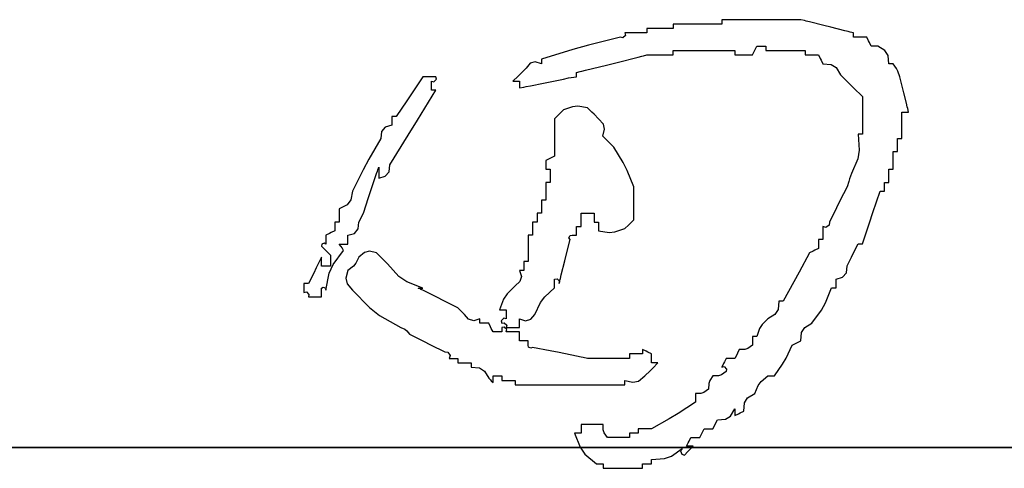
# Model space of a CAD drawing. Header units: millimetres. Extents: x 500457 to 783861, y -293374 to -162131.
# Tile 49 of 116: x 653321 to 654174, y -241709 to -241320. Entities that reach past the tile are written whole.
import ezdxf

# ---------------------------------------------------------------- set-up
doc = ezdxf.new("R2010")
doc.units = ezdxf.units.MM
doc.header["$LTSCALE"] = 1000
doc.layers.add('WALL', color=255, linetype='Continuous')
doc.layers.add('图框', color=4, linetype='Continuous', lineweight=35)

# ---------------------------------------------------------------- blocks, each defined once
blk = doc.blocks.new('dianziqianminggry')
for p, q in [((0.074402, 0.056955), (0.07347, 0.056955)), ((0.07347, 0.056955), (0.07347, 0.056871)), ((0.074868, 0.056955), (0.074402, 0.056955)), ((0.075799, 0.056955), (0.074868, 0.056955)), ((0.077324, 0.057167), (0.075799, 0.057167)), ((0.075799, 0.057167), (0.075799, 0.057082)), ((0.075799, 0.057082), (0.075799, 0.05704)), ((0.075799, 0.05704), (0.075799, 0.056955)), ((0.078086, 0.057167), (0.077324, 0.057167)), ((0.07961, 0.057167), (0.078086, 0.057167)), ((0.07978, 0.057125), (0.07961, 0.057167)), ((0.079864, 0.057104), (0.07978, 0.057125)), ((0.080034, 0.057061), (0.079864, 0.057104)), ((0.080711, 0.056892), (0.080034, 0.057061)), ((0.071565, 0.056532), (0.071141, 0.056532)), ((0.071141, 0.056532), (0.071167, 0.056415)), ((0.071776, 0.056532), (0.071565, 0.056532)), ((0.0722, 0.056532), (0.071776, 0.056532)), ((0.072708, 0.056744), (0.0722, 0.056744)), ((0.0722, 0.056744), (0.0722, 0.056659)), ((0.0722, 0.056659), (0.0722, 0.056617)), ((0.0722, 0.056617), (0.0722, 0.056532)), ((0.072962, 0.056744), (0.072708, 0.056744)), ((0.07347, 0.056744), (0.072962, 0.056744)), ((0.07347, 0.056871), (0.07347, 0.056828)), ((0.07347, 0.056828), (0.07347, 0.056744)), ((0.08105, 0.056807), (0.080711, 0.056892)), ((0.081728, 0.056638), (0.08105, 0.056807)), ((0.081897, 0.056595), (0.081728, 0.056638)), ((0.081982, 0.056574), (0.081897, 0.056595)), ((0.082151, 0.056532), (0.081982, 0.056574)), ((0.082151, 0.056447), (0.082151, 0.056532)), ((0.082151, 0.056405), (0.082151, 0.056447)), ((0.070929, 0.05632), (0.069393, 0.055944)), ((0.071047, 0.056295), (0.070929, 0.05632)), ((0.071167, 0.056415), (0.071047, 0.056295)), ((0.082151, 0.05632), (0.082151, 0.056405)), ((0.082405, 0.05632), (0.082151, 0.05632)), ((0.082532, 0.05632), (0.082405, 0.05632)), ((0.082786, 0.05632), (0.082532, 0.05632)), ((0.082871, 0.056151), (0.082786, 0.05632)), ((0.082913, 0.056066), (0.082871, 0.056151)), ((0.082998, 0.055897), (0.082913, 0.056066)), ((0.068629, 0.055732), (0.067118, 0.055261)), ((0.069393, 0.055944), (0.068629, 0.055732)), ((0.07203, 0.055431), (0.0722, 0.055473)), ((0.0722, 0.055473), (0.072708, 0.055473)), ((0.072708, 0.055473), (0.072962, 0.055473)), ((0.072962, 0.055473), (0.07347, 0.055473)), ((0.07347, 0.0556), (0.07347, 0.055685)), ((0.07347, 0.055685), (0.074656, 0.055685)), ((0.07347, 0.055558), (0.07347, 0.0556)), ((0.07347, 0.055473), (0.07347, 0.055558)), ((0.074656, 0.055685), (0.075249, 0.055685)), ((0.075249, 0.055685), (0.076434, 0.055685)), ((0.076434, 0.055685), (0.076434, 0.0556)), ((0.076434, 0.0556), (0.076434, 0.055558)), ((0.076434, 0.055558), (0.076434, 0.055473)), ((0.076434, 0.055473), (0.076773, 0.055473)), ((0.076773, 0.055473), (0.076943, 0.055473)), ((0.076943, 0.055473), (0.077281, 0.055473)), ((0.077281, 0.055473), (0.077366, 0.055643)), ((0.077366, 0.055643), (0.077408, 0.055727)), ((0.077408, 0.055727), (0.077493, 0.055897)), ((0.077493, 0.055897), (0.077663, 0.055897)), ((0.077663, 0.055897), (0.077747, 0.055897)), ((0.077747, 0.055897), (0.077917, 0.055897)), ((0.077917, 0.055897), (0.077917, 0.055812)), ((0.077917, 0.055812), (0.077917, 0.05577)), ((0.077917, 0.05577), (0.077917, 0.055685)), ((0.077917, 0.055685), (0.078679, 0.055685)), ((0.078679, 0.055685), (0.07906, 0.055685)), ((0.07906, 0.055685), (0.079822, 0.055685)), ((0.079822, 0.055685), (0.079822, 0.0556)), ((0.079822, 0.0556), (0.079822, 0.055558)), ((0.079822, 0.055558), (0.079822, 0.055473)), ((0.079822, 0.055473), (0.080076, 0.055473)), ((0.080076, 0.055473), (0.080203, 0.055473)), ((0.080203, 0.055473), (0.080457, 0.055473)), ((0.080457, 0.055473), (0.080542, 0.055304)), ((0.083125, 0.055897), (0.082998, 0.055897)), ((0.083189, 0.055897), (0.083125, 0.055897)), ((0.083316, 0.055897), (0.083189, 0.055897)), ((0.083658, 0.05569), (0.083316, 0.055897)), ((0.083809, 0.055448), (0.083658, 0.05569)), ((0.066577, 0.055073), (0.066377, 0.054838)), ((0.066825, 0.055144), (0.066577, 0.055073)), ((0.067118, 0.05505), (0.066825, 0.055144)), ((0.067118, 0.055261), (0.067118, 0.055177)), ((0.067118, 0.055177), (0.067118, 0.055134)), ((0.067118, 0.055134), (0.067118, 0.05505)), ((0.070252, 0.054986), (0.07076, 0.055113)), ((0.07076, 0.055113), (0.071776, 0.055367)), ((0.071776, 0.055367), (0.071946, 0.05541)), ((0.071946, 0.05541), (0.07203, 0.055431)), ((0.080542, 0.055304), (0.080584, 0.055219)), ((0.080584, 0.055219), (0.080669, 0.05505)), ((0.080669, 0.05505), (0.081067, 0.055014)), ((0.081067, 0.055014), (0.081309, 0.054862)), ((0.083845, 0.05505), (0.083809, 0.055448)), ((0.08393, 0.05505), (0.083845, 0.05505)), ((0.083972, 0.05505), (0.08393, 0.05505)), ((0.084057, 0.05505), (0.083972, 0.05505)), ((0.08421, 0.05481), (0.084057, 0.05505)), ((0.066123, 0.054584), (0.065996, 0.054457)), ((0.066377, 0.054838), (0.066123, 0.054584)), ((0.068812, 0.054626), (0.068982, 0.054669)), ((0.068812, 0.054542), (0.068812, 0.054626)), ((0.068812, 0.054499), (0.068812, 0.054542)), ((0.068982, 0.054669), (0.069066, 0.05469)), ((0.069066, 0.05469), (0.069236, 0.054732)), ((0.069236, 0.054732), (0.070252, 0.054986)), ((0.081309, 0.054862), (0.081516, 0.05452)), ((0.084275, 0.054681), (0.08421, 0.05481)), ((0.084374, 0.054415), (0.084275, 0.054681)), ((0.061402, 0.054415), (0.060893, 0.053652)), ((0.061656, 0.054415), (0.061402, 0.054415)), ((0.061783, 0.054415), (0.061656, 0.054415)), ((0.062037, 0.054415), (0.061783, 0.054415)), ((0.061825, 0.054033), (0.061825, 0.054203)), ((0.061825, 0.054203), (0.061942, 0.054177)), ((0.061942, 0.054177), (0.062062, 0.054298)), ((0.062062, 0.054298), (0.062037, 0.054415)), ((0.065996, 0.054457), (0.065742, 0.054203)), ((0.065742, 0.054203), (0.065869, 0.054203)), ((0.065869, 0.054203), (0.065933, 0.054203)), ((0.065933, 0.054203), (0.06606, 0.054203)), ((0.06606, 0.054203), (0.06606, 0.054076)), ((0.06606, 0.054076), (0.06606, 0.054012)), ((0.066589, 0.053991), (0.067224, 0.054118)), ((0.067224, 0.054118), (0.067542, 0.054182)), ((0.067542, 0.054182), (0.068177, 0.054309)), ((0.068177, 0.054309), (0.068427, 0.05437)), ((0.068427, 0.05437), (0.068556, 0.054392)), ((0.068556, 0.054392), (0.068812, 0.054415)), ((0.068812, 0.054415), (0.068812, 0.054499)), ((0.081516, 0.05452), (0.081939, 0.054097)), ((0.081939, 0.054097), (0.082151, 0.053885)), ((0.084501, 0.053906), (0.084374, 0.054415)), ((0.060893, 0.053652), (0.060639, 0.053271)), ((0.061155, 0.052335), (0.062037, 0.053779)), ((0.061825, 0.053949), (0.061825, 0.054033)), ((0.061825, 0.053779), (0.061825, 0.053949)), ((0.06191, 0.053779), (0.061825, 0.053779)), ((0.061952, 0.053779), (0.06191, 0.053779)), ((0.062037, 0.053779), (0.061952, 0.053779)), ((0.06606, 0.054012), (0.06606, 0.053885)), ((0.06606, 0.053885), (0.066271, 0.053928)), ((0.066271, 0.053928), (0.066377, 0.053949)), ((0.066377, 0.053949), (0.066589, 0.053991)), ((0.082151, 0.053885), (0.082575, 0.053462)), ((0.084565, 0.053652), (0.084501, 0.053906)), ((0.084692, 0.053144), (0.084565, 0.053652)), ((0.060639, 0.053271), (0.060131, 0.052509)), ((0.082575, 0.053462), (0.082575, 0.052742)), ((0.084734, 0.052975), (0.084692, 0.053144)), ((0.068008, 0.052657), (0.067923, 0.052573)), ((0.068177, 0.052827), (0.068008, 0.052657)), ((0.068619, 0.052979), (0.068177, 0.052827)), ((0.068879, 0.053003), (0.068619, 0.052979)), ((0.069342, 0.052932), (0.068879, 0.053003)), ((0.069553, 0.052721), (0.069342, 0.052932)), ((0.069659, 0.052615), (0.069553, 0.052721)), ((0.082575, 0.052742), (0.082575, 0.052382)), ((0.08448, 0.052213), (0.08448, 0.052721)), ((0.08448, 0.052721), (0.084607, 0.052721)), ((0.084607, 0.052721), (0.084671, 0.052721)), ((0.084671, 0.052721), (0.084798, 0.052721)), ((0.084755, 0.05289), (0.084734, 0.052975)), ((0.084798, 0.052721), (0.084755, 0.05289)), ((0.060004, 0.052509), (0.05992, 0.052509)), ((0.05992, 0.052509), (0.05992, 0.05234)), ((0.05992, 0.05234), (0.05992, 0.052255)), ((0.05992, 0.052255), (0.05992, 0.052086)), ((0.060047, 0.052509), (0.060004, 0.052509)), ((0.060131, 0.052509), (0.060047, 0.052509)), ((0.06071, 0.051615), (0.061155, 0.052335)), ((0.067923, 0.052573), (0.067754, 0.052403)), ((0.067754, 0.052403), (0.067754, 0.051683)), ((0.069871, 0.052403), (0.069659, 0.052615)), ((0.070101, 0.052141), (0.069871, 0.052403)), ((0.082575, 0.052382), (0.082575, 0.051662)), ((0.08448, 0.051959), (0.08448, 0.052213)), ((0.059423, 0.051779), (0.05939, 0.05145)), ((0.059602, 0.051994), (0.059423, 0.051779)), ((0.05992, 0.052086), (0.059602, 0.051994)), ((0.067754, 0.051683), (0.067754, 0.051323)), ((0.070083, 0.051556), (0.070163, 0.051896)), ((0.070163, 0.051896), (0.070101, 0.052141)), ((0.08448, 0.05145), (0.08448, 0.051959)), ((0.05939, 0.05145), (0.058809, 0.050451)), ((0.059814, 0.05018), (0.06071, 0.051615)), ((0.067754, 0.051323), (0.067754, 0.050603)), ((0.070294, 0.051344), (0.070083, 0.051556)), ((0.0704, 0.051239), (0.070294, 0.051344)), ((0.070612, 0.051027), (0.0704, 0.051239)), ((0.082448, 0.051662), (0.082363, 0.051662)), ((0.082363, 0.051662), (0.082422, 0.050892)), ((0.08249, 0.051662), (0.082448, 0.051662)), ((0.082575, 0.051662), (0.08249, 0.051662)), ((0.084268, 0.051196), (0.084268, 0.05145)), ((0.084268, 0.05145), (0.084353, 0.05145)), ((0.084353, 0.05145), (0.084396, 0.05145)), ((0.084396, 0.05145), (0.08448, 0.05145)), ((0.071048, 0.050295), (0.070612, 0.051027)), ((0.082422, 0.050892), (0.082351, 0.050466)), ((0.084057, 0.050476), (0.084057, 0.050815)), ((0.084057, 0.050815), (0.084141, 0.050815)), ((0.084141, 0.050815), (0.084184, 0.050815)), ((0.084184, 0.050815), (0.084268, 0.050815)), ((0.084268, 0.051069), (0.084268, 0.051196)), ((0.084268, 0.050815), (0.084268, 0.051069)), ((0.058809, 0.050451), (0.058533, 0.049942)), ((0.067499, 0.050476), (0.06733, 0.050392)), ((0.06733, 0.050392), (0.06733, 0.050222)), ((0.067584, 0.050519), (0.067499, 0.050476)), ((0.067754, 0.050603), (0.067584, 0.050519)), ((0.07124, 0.049909), (0.071048, 0.050295)), ((0.082351, 0.050466), (0.082045, 0.049757)), ((0.084057, 0.050307), (0.084057, 0.050476)), ((0.084057, 0.049968), (0.084057, 0.050307)), ((0.058533, 0.049942), (0.058014, 0.04891)), ((0.059178, 0.049757), (0.059221, 0.049884)), ((0.059221, 0.049884), (0.059242, 0.049947)), ((0.059242, 0.049947), (0.059284, 0.050074)), ((0.059284, 0.050074), (0.059284, 0.049862)), ((0.059284, 0.049862), (0.059284, 0.049757)), ((0.059602, 0.049636), (0.059781, 0.049851)), ((0.059781, 0.049851), (0.059814, 0.05018)), ((0.06733, 0.050222), (0.06733, 0.050138)), ((0.06733, 0.050138), (0.06733, 0.049968)), ((0.06733, 0.049968), (0.067415, 0.049968)), ((0.067415, 0.049968), (0.067457, 0.049968)), ((0.067457, 0.049968), (0.067542, 0.049968)), ((0.067542, 0.049968), (0.067542, 0.049714)), ((0.071565, 0.049121), (0.07124, 0.049909)), ((0.083845, 0.049714), (0.083845, 0.049968)), ((0.083845, 0.049968), (0.08393, 0.049968)), ((0.08393, 0.049968), (0.083972, 0.049968)), ((0.083972, 0.049968), (0.084057, 0.049968)), ((0.058924, 0.048994), (0.059178, 0.049757)), ((0.059284, 0.049757), (0.059284, 0.049545)), ((0.059284, 0.049545), (0.059602, 0.049636)), ((0.067415, 0.049333), (0.06733, 0.049333)), ((0.06733, 0.049333), (0.06733, 0.048994)), ((0.067457, 0.049333), (0.067415, 0.049333)), ((0.067542, 0.049333), (0.067457, 0.049333)), ((0.067542, 0.049714), (0.067542, 0.049587)), ((0.067542, 0.049587), (0.067542, 0.049333)), ((0.081918, 0.049375), (0.081834, 0.049121)), ((0.081961, 0.049502), (0.081918, 0.049375)), ((0.082045, 0.049757), (0.081961, 0.049502)), ((0.083633, 0.049164), (0.083633, 0.049333)), ((0.083633, 0.049333), (0.083718, 0.049333)), ((0.083718, 0.049333), (0.08376, 0.049333)), ((0.08376, 0.049333), (0.083845, 0.049333)), ((0.083845, 0.049587), (0.083845, 0.049714)), ((0.083845, 0.049333), (0.083845, 0.049587)), ((0.058014, 0.04891), (0.057937, 0.048493)), ((0.058797, 0.048613), (0.058924, 0.048994)), ((0.06733, 0.048994), (0.06733, 0.048825)), ((0.071565, 0.048486), (0.071565, 0.049121)), ((0.081834, 0.049121), (0.081495, 0.048444)), ((0.083083, 0.047893), (0.083422, 0.04891)), ((0.083422, 0.04891), (0.083506, 0.04891)), ((0.083506, 0.04891), (0.083549, 0.04891)), ((0.083549, 0.04891), (0.083633, 0.04891)), ((0.083633, 0.049079), (0.083633, 0.049164)), ((0.083633, 0.04891), (0.083633, 0.049079)), ((0.057937, 0.048493), (0.057757, 0.048253)), ((0.058543, 0.047851), (0.058797, 0.048613)), ((0.067203, 0.048486), (0.067118, 0.048486)), ((0.067118, 0.048486), (0.067118, 0.048232)), ((0.067245, 0.048486), (0.067203, 0.048486)), ((0.06733, 0.048486), (0.067245, 0.048486)), ((0.06733, 0.048825), (0.06733, 0.048486)), ((0.071565, 0.048169), (0.071565, 0.048486)), ((0.081495, 0.048444), (0.081325, 0.048105)), ((0.057757, 0.048253), (0.057379, 0.048063)), ((0.057379, 0.048063), (0.057379, 0.047809)), ((0.067118, 0.048232), (0.067118, 0.048105)), ((0.067118, 0.048105), (0.067118, 0.047851)), ((0.071565, 0.047533), (0.071565, 0.048169)), ((0.081325, 0.048105), (0.080987, 0.047427)), ((0.082913, 0.047385), (0.083083, 0.047893)), ((0.057252, 0.047427), (0.057167, 0.047427)), ((0.057167, 0.047427), (0.057167, 0.047258)), ((0.057294, 0.047427), (0.057252, 0.047427)), ((0.057379, 0.047427), (0.057294, 0.047427)), ((0.057379, 0.047809), (0.057379, 0.047682)), ((0.057379, 0.047682), (0.057379, 0.047427)), ((0.058299, 0.047098), (0.058332, 0.047427)), ((0.058332, 0.047427), (0.058416, 0.047597)), ((0.058416, 0.047597), (0.058459, 0.047682)), ((0.058459, 0.047682), (0.058543, 0.047851)), ((0.06678, 0.047427), (0.066695, 0.047427)), ((0.066695, 0.047427), (0.066695, 0.047173)), ((0.066822, 0.047427), (0.06678, 0.047427)), ((0.066907, 0.047427), (0.066822, 0.047427)), ((0.066991, 0.047851), (0.066907, 0.047851)), ((0.066907, 0.047851), (0.066907, 0.047682)), ((0.066907, 0.047682), (0.066907, 0.047597)), ((0.066907, 0.047597), (0.066907, 0.047427)), ((0.067034, 0.047851), (0.066991, 0.047851)), ((0.067118, 0.047851), (0.067034, 0.047851)), ((0.069024, 0.047597), (0.069024, 0.047851)), ((0.069024, 0.047851), (0.069278, 0.047851)), ((0.069024, 0.04747), (0.069024, 0.047597)), ((0.069024, 0.047216), (0.069024, 0.04747)), ((0.069278, 0.047851), (0.069405, 0.047851)), ((0.069405, 0.047851), (0.069659, 0.047851)), ((0.069659, 0.047851), (0.069659, 0.047682)), ((0.069659, 0.047682), (0.069659, 0.047597)), ((0.069659, 0.047597), (0.069659, 0.047427)), ((0.069659, 0.047427), (0.069744, 0.047427)), ((0.069744, 0.047427), (0.069786, 0.047427)), ((0.069786, 0.047427), (0.069871, 0.047427)), ((0.069871, 0.047427), (0.069871, 0.047258)), ((0.071395, 0.047364), (0.071565, 0.047533)), ((0.080987, 0.047427), (0.080975, 0.047275)), ((0.057167, 0.047004), (0.056998, 0.046919)), ((0.057167, 0.047258), (0.057167, 0.047173)), ((0.057167, 0.047173), (0.057167, 0.047004)), ((0.05812, 0.046883), (0.058299, 0.047098)), ((0.066695, 0.047173), (0.066695, 0.047046)), ((0.066695, 0.047046), (0.066695, 0.046792)), ((0.068812, 0.047046), (0.068812, 0.047216)), ((0.068812, 0.047216), (0.068897, 0.047216)), ((0.068812, 0.046962), (0.068812, 0.047046)), ((0.068812, 0.046792), (0.068812, 0.046962)), ((0.068897, 0.047216), (0.068939, 0.047216)), ((0.068939, 0.047216), (0.069024, 0.047216)), ((0.069871, 0.047258), (0.069871, 0.047173)), ((0.069871, 0.047173), (0.069871, 0.047004)), ((0.069871, 0.047004), (0.070376, 0.046931)), ((0.070376, 0.046931), (0.070655, 0.046955)), ((0.070655, 0.046955), (0.071141, 0.04711)), ((0.071141, 0.04711), (0.071311, 0.047279)), ((0.071311, 0.047279), (0.071395, 0.047364)), ((0.080814, 0.047168), (0.080669, 0.047216)), ((0.080669, 0.047216), (0.080669, 0.046962)), ((0.080669, 0.046962), (0.080669, 0.046835)), ((0.080975, 0.047275), (0.080814, 0.047168)), ((0.082575, 0.046369), (0.082913, 0.047385)), ((0.056913, 0.046877), (0.056744, 0.046792)), ((0.056744, 0.046792), (0.056744, 0.046623)), ((0.056744, 0.046623), (0.056744, 0.046538)), ((0.056744, 0.046538), (0.056744, 0.046369)), ((0.056998, 0.046919), (0.056913, 0.046877)), ((0.057802, 0.046792), (0.05812, 0.046883)), ((0.057802, 0.046623), (0.057802, 0.046792)), ((0.057802, 0.046538), (0.057802, 0.046623)), ((0.057802, 0.046369), (0.057802, 0.046538)), ((0.066568, 0.046792), (0.066483, 0.046792)), ((0.066483, 0.046792), (0.066483, 0.046284)), ((0.06661, 0.046792), (0.066568, 0.046792)), ((0.066695, 0.046792), (0.06661, 0.046792)), ((0.068325, 0.045903), (0.068495, 0.046581)), ((0.068446, 0.046662), (0.068506, 0.046782)), ((0.068495, 0.046581), (0.068446, 0.046662)), ((0.068506, 0.046782), (0.0686, 0.046792)), ((0.0686, 0.046792), (0.068685, 0.046792)), ((0.068685, 0.046792), (0.068728, 0.046792)), ((0.068728, 0.046792), (0.068812, 0.046792)), ((0.080542, 0.046581), (0.080457, 0.046581)), ((0.080457, 0.046581), (0.080457, 0.046411)), ((0.080584, 0.046581), (0.080542, 0.046581)), ((0.080669, 0.046581), (0.080584, 0.046581)), ((0.080669, 0.046835), (0.080669, 0.046581)), ((0.056542, 0.046357), (0.056532, 0.046263)), ((0.056532, 0.046263), (0.056701, 0.046094)), ((0.056662, 0.046417), (0.056542, 0.046357)), ((0.056744, 0.046369), (0.056662, 0.046417)), ((0.056701, 0.046094), (0.056786, 0.046009)), ((0.056786, 0.046009), (0.056955, 0.04584)), ((0.057089, 0.045385), (0.057591, 0.046051)), ((0.057473, 0.046248), (0.057379, 0.046369)), ((0.057379, 0.046369), (0.057548, 0.046369)), ((0.057516, 0.046184), (0.057473, 0.046248)), ((0.057591, 0.046051), (0.057516, 0.046184)), ((0.057548, 0.046369), (0.057633, 0.046369)), ((0.057633, 0.046369), (0.057802, 0.046369)), ((0.058839, 0.046025), (0.058594, 0.045964)), ((0.059178, 0.045945), (0.058839, 0.046025)), ((0.066483, 0.046284), (0.066483, 0.04603)), ((0.066483, 0.04603), (0.066483, 0.045522)), ((0.080203, 0.04603), (0.080034, 0.045945)), ((0.080288, 0.046072), (0.080203, 0.04603)), ((0.080457, 0.046157), (0.080288, 0.046072)), ((0.080457, 0.046411), (0.080457, 0.046326)), ((0.080457, 0.046326), (0.080457, 0.046157)), ((0.082151, 0.045945), (0.082363, 0.046369)), ((0.082363, 0.046369), (0.082448, 0.046369)), ((0.082448, 0.046369), (0.08249, 0.046369)), ((0.08249, 0.046369), (0.082575, 0.046369)), ((0.056532, 0.045734), (0.056278, 0.045225)), ((0.056532, 0.045564), (0.056532, 0.045734)), ((0.056532, 0.04548), (0.056532, 0.045564)), ((0.056955, 0.04584), (0.056955, 0.045628)), ((0.056955, 0.045628), (0.056955, 0.045522)), ((0.056955, 0.045522), (0.056955, 0.04531)), ((0.058332, 0.045734), (0.058177, 0.045441)), ((0.058594, 0.045964), (0.058332, 0.045734)), ((0.05939, 0.045734), (0.059178, 0.045945)), ((0.059496, 0.045628), (0.05939, 0.045734)), ((0.059708, 0.045416), (0.059496, 0.045628)), ((0.066356, 0.045522), (0.066271, 0.045522)), ((0.066271, 0.045522), (0.066271, 0.045353)), ((0.066398, 0.045522), (0.066356, 0.045522)), ((0.066483, 0.045522), (0.066398, 0.045522)), ((0.068071, 0.044887), (0.068241, 0.045564)), ((0.068241, 0.045564), (0.068325, 0.045903)), ((0.080034, 0.045945), (0.079528, 0.045012)), ((0.081834, 0.04531), (0.082045, 0.045734)), ((0.082045, 0.045734), (0.082151, 0.045945)), ((0.056278, 0.045225), (0.056151, 0.044971)), ((0.056532, 0.04531), (0.056532, 0.04548)), ((0.056701, 0.04531), (0.056532, 0.04531)), ((0.056786, 0.04531), (0.056701, 0.04531)), ((0.056955, 0.04531), (0.056786, 0.04531)), ((0.056902, 0.044965), (0.057089, 0.045385)), ((0.057802, 0.045098), (0.057707, 0.04472)), ((0.058062, 0.045303), (0.057802, 0.045098)), ((0.058177, 0.045441), (0.058062, 0.045303)), ((0.060255, 0.044803), (0.059708, 0.045416)), ((0.066144, 0.045098), (0.06606, 0.045098)), ((0.06606, 0.045098), (0.066154, 0.044805)), ((0.066187, 0.045098), (0.066144, 0.045098)), ((0.066271, 0.045098), (0.066187, 0.045098)), ((0.066271, 0.045353), (0.066271, 0.045268)), ((0.066271, 0.045268), (0.066271, 0.045098)), ((0.081801, 0.044981), (0.081834, 0.04531)), ((0.056151, 0.044971), (0.055897, 0.044463)), ((0.056744, 0.044146), (0.056902, 0.044965)), ((0.057707, 0.04472), (0.057767, 0.044448)), ((0.060633, 0.044543), (0.060255, 0.044803)), ((0.066154, 0.044805), (0.066083, 0.044557)), ((0.067754, 0.044675), (0.067871, 0.044701)), ((0.067754, 0.044506), (0.067754, 0.044675)), ((0.067871, 0.044701), (0.067991, 0.04458)), ((0.067965, 0.044463), (0.068008, 0.044633)), ((0.067991, 0.04458), (0.067965, 0.044463)), ((0.068008, 0.044633), (0.068029, 0.044717)), ((0.068029, 0.044717), (0.068071, 0.044887)), ((0.079528, 0.045012), (0.079274, 0.044547)), ((0.081304, 0.044675), (0.081622, 0.044766)), ((0.081304, 0.044506), (0.081304, 0.044675)), ((0.081622, 0.044766), (0.081801, 0.044981)), ((0.05577, 0.044463), (0.055685, 0.044463)), ((0.055685, 0.044463), (0.055685, 0.044294)), ((0.055685, 0.044294), (0.055685, 0.044209)), ((0.055685, 0.044209), (0.055685, 0.04404)), ((0.055812, 0.044463), (0.05577, 0.044463)), ((0.055897, 0.044463), (0.055812, 0.044463)), ((0.056532, 0.044252), (0.056613, 0.0443)), ((0.056532, 0.044082), (0.056532, 0.044252)), ((0.056613, 0.0443), (0.056733, 0.04424)), ((0.056733, 0.04424), (0.056744, 0.044146)), ((0.057767, 0.044448), (0.058014, 0.044146)), ((0.058014, 0.044146), (0.058839, 0.043306)), ((0.061402, 0.044252), (0.060633, 0.044543)), ((0.061275, 0.044209), (0.06119, 0.044252)), ((0.06119, 0.044252), (0.061275, 0.044252)), ((0.061275, 0.044252), (0.061317, 0.044252)), ((0.061317, 0.044188), (0.061275, 0.044209)), ((0.061317, 0.044252), (0.061402, 0.044252)), ((0.061402, 0.044146), (0.061317, 0.044188)), ((0.062079, 0.043807), (0.061402, 0.044146)), ((0.065848, 0.044357), (0.065461, 0.043964)), ((0.066083, 0.044557), (0.065848, 0.044357)), ((0.067281, 0.043827), (0.067754, 0.044252)), ((0.067754, 0.044421), (0.067754, 0.044506)), ((0.067754, 0.044252), (0.067754, 0.044421)), ((0.079274, 0.044547), (0.078763, 0.043616)), ((0.080796, 0.043533), (0.081093, 0.044252)), ((0.081093, 0.044252), (0.081177, 0.044252)), ((0.081177, 0.044252), (0.08122, 0.044252)), ((0.08122, 0.044252), (0.081304, 0.044252)), ((0.081304, 0.044421), (0.081304, 0.044506)), ((0.081304, 0.044252), (0.081304, 0.044421)), ((0.055685, 0.04404), (0.055802, 0.044065)), ((0.055802, 0.044065), (0.055922, 0.043945)), ((0.055922, 0.043945), (0.055897, 0.043828)), ((0.055897, 0.043828), (0.056151, 0.043828)), ((0.056151, 0.043828), (0.056278, 0.043828)), ((0.056278, 0.043828), (0.056532, 0.043828)), ((0.056532, 0.043997), (0.056532, 0.044082)), ((0.056532, 0.043828), (0.056532, 0.043997)), ((0.062418, 0.043638), (0.062079, 0.043807)), ((0.063095, 0.043299), (0.062418, 0.043638)), ((0.065299, 0.04371), (0.065107, 0.043193)), ((0.065461, 0.043964), (0.065299, 0.04371)), ((0.067076, 0.043553), (0.067281, 0.043827)), ((0.058839, 0.043306), (0.059322, 0.042932)), ((0.063223, 0.043172), (0.063095, 0.043299)), ((0.063286, 0.043108), (0.063223, 0.043172)), ((0.065107, 0.043193), (0.065234, 0.043193)), ((0.065234, 0.043193), (0.065297, 0.043193)), ((0.065297, 0.043193), (0.065425, 0.043193)), ((0.065425, 0.043193), (0.065425, 0.043024)), ((0.066801, 0.042981), (0.067076, 0.043553)), ((0.078516, 0.043218), (0.078364, 0.042976)), ((0.078552, 0.043616), (0.078516, 0.043218)), ((0.078636, 0.043616), (0.078552, 0.043616)), ((0.078679, 0.043616), (0.078636, 0.043616)), ((0.078763, 0.043616), (0.078679, 0.043616)), ((0.08014, 0.042558), (0.0806, 0.043184)), ((0.0806, 0.043184), (0.080796, 0.043533)), ((0.059322, 0.042932), (0.060343, 0.042346)), ((0.063413, 0.042981), (0.063286, 0.043108)), ((0.063613, 0.042746), (0.063413, 0.042981)), ((0.063861, 0.042675), (0.063613, 0.042746)), ((0.064154, 0.042769), (0.063861, 0.042675)), ((0.064154, 0.042685), (0.064154, 0.042769)), ((0.064154, 0.042642), (0.064154, 0.042685)), ((0.065307, 0.042795), (0.065187, 0.042675)), ((0.065187, 0.042675), (0.065213, 0.042558)), ((0.065425, 0.042769), (0.065307, 0.042795)), ((0.065425, 0.043024), (0.065425, 0.042939)), ((0.065425, 0.042939), (0.065425, 0.042769)), ((0.06606, 0.0426), (0.06606, 0.042769)), ((0.06606, 0.042769), (0.066353, 0.042675)), ((0.066353, 0.042675), (0.066601, 0.042746)), ((0.066601, 0.042746), (0.066801, 0.042981)), ((0.078022, 0.042769), (0.07774, 0.042486)), ((0.078364, 0.042976), (0.078022, 0.042769)), ((0.060343, 0.042346), (0.060538, 0.042263)), ((0.060538, 0.042263), (0.060632, 0.042192)), ((0.064154, 0.042558), (0.064154, 0.042642)), ((0.064324, 0.042558), (0.064154, 0.042558)), ((0.064408, 0.042558), (0.064324, 0.042558)), ((0.064578, 0.042558), (0.064408, 0.042558)), ((0.064662, 0.042388), (0.064578, 0.042558)), ((0.064705, 0.042304), (0.064662, 0.042388)), ((0.064789, 0.042134), (0.064705, 0.042304)), ((0.065213, 0.042558), (0.06533, 0.042583)), ((0.06533, 0.042371), (0.065213, 0.042346)), ((0.065213, 0.042346), (0.065213, 0.042261)), ((0.065213, 0.042261), (0.065213, 0.042219)), ((0.065213, 0.042219), (0.065213, 0.042134)), ((0.06533, 0.042583), (0.06545, 0.042463)), ((0.06545, 0.042251), (0.06533, 0.042371)), ((0.06545, 0.042463), (0.065425, 0.042346)), ((0.065425, 0.042346), (0.065679, 0.042346)), ((0.065425, 0.042134), (0.06545, 0.042251)), ((0.065679, 0.042346), (0.065806, 0.042346)), ((0.065806, 0.042346), (0.06606, 0.042346)), ((0.06606, 0.042515), (0.06606, 0.0426)), ((0.06606, 0.042346), (0.06606, 0.042515)), ((0.077624, 0.0423), (0.077493, 0.041923)), ((0.07774, 0.042486), (0.077624, 0.0423)), ((0.079646, 0.042109), (0.079798, 0.042351)), ((0.079798, 0.042351), (0.08014, 0.042558)), ((0.060632, 0.042192), (0.060766, 0.042028)), ((0.060766, 0.042028), (0.061444, 0.04169)), ((0.064959, 0.042134), (0.064789, 0.042134)), ((0.065043, 0.042134), (0.064959, 0.042134)), ((0.065213, 0.042134), (0.065043, 0.042134)), ((0.065679, 0.042134), (0.065425, 0.042134)), ((0.065806, 0.042134), (0.065679, 0.042134)), ((0.06606, 0.042134), (0.065806, 0.042134)), ((0.06606, 0.041965), (0.06606, 0.042134)), ((0.06606, 0.04188), (0.06606, 0.041965)), ((0.06606, 0.041711), (0.06606, 0.04188)), ((0.077366, 0.041923), (0.077281, 0.041923)), ((0.077281, 0.041923), (0.077281, 0.041753)), ((0.077281, 0.041753), (0.077281, 0.041668)), ((0.077408, 0.041923), (0.077366, 0.041923)), ((0.077493, 0.041923), (0.077408, 0.041923)), ((0.07961, 0.041711), (0.079646, 0.042109)), ((0.061444, 0.04169), (0.061783, 0.04152)), ((0.061783, 0.04152), (0.06246, 0.041181)), ((0.066229, 0.041711), (0.06606, 0.041711)), ((0.066314, 0.041711), (0.066229, 0.041711)), ((0.066483, 0.041711), (0.066314, 0.041711)), ((0.066483, 0.041626), (0.066483, 0.041711)), ((0.066483, 0.041584), (0.066483, 0.041626)), ((0.066483, 0.041499), (0.066483, 0.041584)), ((0.066503, 0.041406), (0.066483, 0.041499)), ((0.066609, 0.041353), (0.066503, 0.041406)), ((0.066695, 0.041393), (0.066609, 0.041353)), ((0.067542, 0.041224), (0.066695, 0.041393)), ((0.072158, 0.041203), (0.071988, 0.041287)), ((0.071988, 0.041287), (0.071988, 0.041203)), ((0.076646, 0.041287), (0.076562, 0.041118)), ((0.076914, 0.041296), (0.076646, 0.041287)), ((0.077062, 0.041345), (0.076914, 0.041296)), ((0.077281, 0.041499), (0.077062, 0.041345)), ((0.077281, 0.041668), (0.077281, 0.041499)), ((0.078902, 0.040879), (0.079187, 0.041499)), ((0.079187, 0.041499), (0.079356, 0.041584)), ((0.079356, 0.041584), (0.079441, 0.041626)), ((0.079441, 0.041626), (0.07961, 0.041711)), ((0.06246, 0.041181), (0.062613, 0.04117)), ((0.062613, 0.04117), (0.06272, 0.041009)), ((0.06272, 0.041009), (0.062672, 0.040864)), ((0.062672, 0.040864), (0.062841, 0.040864)), ((0.062841, 0.040864), (0.062926, 0.040864)), ((0.062926, 0.040864), (0.063095, 0.040864)), ((0.063095, 0.040864), (0.063095, 0.040779)), ((0.063095, 0.040779), (0.063095, 0.040737)), ((0.067965, 0.041139), (0.067542, 0.041224)), ((0.068812, 0.04097), (0.067965, 0.041139)), ((0.069024, 0.040927), (0.068812, 0.04097)), ((0.06913, 0.040906), (0.069024, 0.040927)), ((0.069342, 0.040864), (0.06913, 0.040906)), ((0.070146, 0.040864), (0.069342, 0.040864)), ((0.070548, 0.040864), (0.070146, 0.040864)), ((0.071353, 0.040864), (0.070548, 0.040864)), ((0.071607, 0.041076), (0.071353, 0.041076)), ((0.071353, 0.041076), (0.071353, 0.040991)), ((0.071353, 0.040991), (0.071353, 0.040949)), ((0.071353, 0.040949), (0.071353, 0.040864)), ((0.071734, 0.041076), (0.071607, 0.041076)), ((0.071988, 0.041076), (0.071734, 0.041076)), ((0.071988, 0.041203), (0.071988, 0.04116)), ((0.071988, 0.04116), (0.071988, 0.041076)), ((0.072242, 0.04116), (0.072158, 0.041203)), ((0.072412, 0.041076), (0.072242, 0.04116)), ((0.072412, 0.040906), (0.072412, 0.041076)), ((0.072412, 0.040822), (0.072412, 0.040906)), ((0.072412, 0.040652), (0.072412, 0.040822)), ((0.076011, 0.040864), (0.075926, 0.040694)), ((0.07618, 0.040864), (0.076011, 0.040864)), ((0.076265, 0.040864), (0.07618, 0.040864)), ((0.076434, 0.040864), (0.076265, 0.040864)), ((0.076519, 0.041033), (0.076434, 0.040864)), ((0.076562, 0.041118), (0.076519, 0.041033)), ((0.07873, 0.040578), (0.078902, 0.040879)), ((0.063095, 0.040737), (0.063095, 0.040652)), ((0.063095, 0.040652), (0.06335, 0.040652)), ((0.06335, 0.040652), (0.063477, 0.040652)), ((0.063477, 0.040652), (0.063731, 0.040652)), ((0.063731, 0.040652), (0.063731, 0.040567)), ((0.063731, 0.040567), (0.063731, 0.040525)), ((0.063731, 0.040525), (0.063731, 0.04044)), ((0.063731, 0.04044), (0.064129, 0.040404)), ((0.064129, 0.040404), (0.064371, 0.040253)), ((0.072348, 0.040271), (0.072475, 0.040398)), ((0.072539, 0.040652), (0.072412, 0.040652)), ((0.072475, 0.040398), (0.072729, 0.040652)), ((0.072602, 0.040652), (0.072539, 0.040652)), ((0.072729, 0.040652), (0.072602, 0.040652)), ((0.075884, 0.04061), (0.075799, 0.04044)), ((0.075799, 0.04044), (0.075916, 0.040466)), ((0.075926, 0.040694), (0.075884, 0.04061)), ((0.075916, 0.040466), (0.076037, 0.040346)), ((0.076037, 0.040346), (0.076011, 0.040229)), ((0.07834, 0.040017), (0.07873, 0.040578)), ((0.064371, 0.040253), (0.064578, 0.039911)), ((0.064578, 0.039911), (0.064662, 0.039826)), ((0.064662, 0.039826), (0.064705, 0.039784)), ((0.064789, 0.03989), (0.064789, 0.040017)), ((0.064789, 0.040017), (0.064959, 0.040017)), ((0.064789, 0.039826), (0.064789, 0.03989)), ((0.064789, 0.039699), (0.064789, 0.039826)), ((0.064959, 0.040017), (0.065043, 0.040017)), ((0.065043, 0.040017), (0.065213, 0.040017)), ((0.065213, 0.040017), (0.065213, 0.039932)), ((0.065213, 0.039932), (0.065213, 0.03989)), ((0.065213, 0.03989), (0.065213, 0.039805)), ((0.071791, 0.03977), (0.072094, 0.040017)), ((0.072094, 0.040017), (0.072348, 0.040271)), ((0.075376, 0.040017), (0.075222, 0.039798)), ((0.075644, 0.040025), (0.075376, 0.040017)), ((0.075792, 0.040075), (0.075644, 0.040025)), ((0.076011, 0.040229), (0.075792, 0.040075)), ((0.077695, 0.039748), (0.078022, 0.040017)), ((0.078022, 0.040017), (0.078149, 0.040017)), ((0.078149, 0.040017), (0.078213, 0.040017)), ((0.078213, 0.040017), (0.07834, 0.040017)), ((0.064705, 0.039784), (0.064789, 0.039699)), ((0.065213, 0.039805), (0.065467, 0.039805)), ((0.065467, 0.039805), (0.065594, 0.039805)), ((0.065594, 0.039805), (0.065848, 0.039805)), ((0.065848, 0.039805), (0.065848, 0.039721)), ((0.065848, 0.039721), (0.065848, 0.039678)), ((0.065848, 0.039678), (0.065848, 0.039593)), ((0.065848, 0.039593), (0.067965, 0.039593)), ((0.067965, 0.039593), (0.069024, 0.039593)), ((0.069024, 0.039593), (0.071141, 0.039593)), ((0.071141, 0.039721), (0.071141, 0.039805)), ((0.071141, 0.039805), (0.07152, 0.03971)), ((0.071141, 0.039678), (0.071141, 0.039721)), ((0.071141, 0.039593), (0.071141, 0.039678)), ((0.07152, 0.03971), (0.071791, 0.03977)), ((0.075164, 0.039382), (0.074945, 0.039228)), ((0.075173, 0.039649), (0.075164, 0.039382)), ((0.075222, 0.039798), (0.075173, 0.039649)), ((0.077387, 0.03917), (0.077554, 0.039559)), ((0.077554, 0.039559), (0.077695, 0.039748)), ((0.074797, 0.039179), (0.074529, 0.03917)), ((0.074529, 0.03917), (0.074529, 0.039001)), ((0.074529, 0.039001), (0.074529, 0.038916)), ((0.074529, 0.038916), (0.074529, 0.038747)), ((0.074945, 0.039228), (0.074797, 0.039179)), ((0.076894, 0.038721), (0.077045, 0.038963)), ((0.077045, 0.038963), (0.077387, 0.03917)), ((0.074529, 0.038747), (0.073698, 0.038213)), ((0.076228, 0.038087), (0.076434, 0.038429)), ((0.076434, 0.038429), (0.076434, 0.038302)), ((0.076858, 0.038323), (0.076894, 0.038721)), ((0.073274, 0.037958), (0.072412, 0.037476)), ((0.073698, 0.038213), (0.073274, 0.037958)), ((0.075588, 0.0379), (0.075985, 0.037936)), ((0.075985, 0.037936), (0.076228, 0.038087)), ((0.076434, 0.038302), (0.076434, 0.038238)), ((0.076434, 0.038238), (0.076434, 0.038111)), ((0.076434, 0.038111), (0.076604, 0.038196)), ((0.076604, 0.038196), (0.076689, 0.038238)), ((0.076689, 0.038238), (0.076858, 0.038323)), ((0.069447, 0.037688), (0.069024, 0.037688)), ((0.069024, 0.037688), (0.069024, 0.037519)), ((0.069024, 0.037519), (0.069024, 0.037434)), ((0.069659, 0.037688), (0.069447, 0.037688)), ((0.070083, 0.037688), (0.069659, 0.037688)), ((0.070091, 0.03742), (0.070083, 0.037688)), ((0.07203, 0.037476), (0.071776, 0.037476)), ((0.071776, 0.037476), (0.071776, 0.037391)), ((0.072158, 0.037476), (0.07203, 0.037476)), ((0.072412, 0.037476), (0.072158, 0.037476)), ((0.074868, 0.037307), (0.074952, 0.037476)), ((0.074952, 0.037476), (0.075122, 0.037476)), ((0.075122, 0.037476), (0.075206, 0.037476)), ((0.075206, 0.037476), (0.075376, 0.037476)), ((0.075376, 0.037476), (0.075461, 0.037646)), ((0.075461, 0.037646), (0.075503, 0.03773)), ((0.075503, 0.03773), (0.075588, 0.0379)), ((0.068833, 0.037264), (0.068706, 0.037264)), ((0.068706, 0.037264), (0.068976, 0.036588)), ((0.068897, 0.037264), (0.068833, 0.037264)), ((0.069024, 0.037264), (0.068897, 0.037264)), ((0.069024, 0.037434), (0.069024, 0.037264)), ((0.07014, 0.037272), (0.070091, 0.03742)), ((0.070294, 0.037053), (0.07014, 0.037272)), ((0.070718, 0.037053), (0.070294, 0.037053)), ((0.070929, 0.037053), (0.070718, 0.037053)), ((0.071353, 0.037053), (0.070929, 0.037053)), ((0.071522, 0.037264), (0.071353, 0.037264)), ((0.071353, 0.037264), (0.071353, 0.03718)), ((0.071353, 0.03718), (0.071353, 0.037137)), ((0.071353, 0.037137), (0.071353, 0.037053)), ((0.071607, 0.037264), (0.071522, 0.037264)), ((0.071776, 0.037264), (0.071607, 0.037264)), ((0.071776, 0.037391), (0.071776, 0.037349)), ((0.071776, 0.037349), (0.071776, 0.037264)), ((0.074232, 0.036883), (0.074317, 0.037053)), ((0.074317, 0.037053), (0.074487, 0.037053)), ((0.074487, 0.037053), (0.074571, 0.037053)), ((0.074571, 0.037053), (0.074741, 0.037053)), ((0.074741, 0.037053), (0.074825, 0.037222)), ((0.074825, 0.037222), (0.074868, 0.037307)), ((0.068976, 0.036588), (0.069212, 0.036257)), ((0.073379, 0.036161), (0.073894, 0.036523)), ((0.073894, 0.036523), (0.073821, 0.036411)), ((0.074105, 0.036629), (0.07419, 0.036799)), ((0.074232, 0.036629), (0.074105, 0.036629)), ((0.07419, 0.036799), (0.074232, 0.036883)), ((0.074296, 0.036629), (0.074232, 0.036629)), ((0.074254, 0.03646), (0.074423, 0.036629)), ((0.074423, 0.036629), (0.074296, 0.036629)), ((0.069212, 0.036257), (0.069765, 0.035782)), ((0.072412, 0.035994), (0.073039, 0.03604)), ((0.073039, 0.03604), (0.073379, 0.036161)), ((0.073821, 0.036411), (0.073874, 0.036252)), ((0.073874, 0.036252), (0.074, 0.036206)), ((0.074, 0.036206), (0.074169, 0.036375)), ((0.074169, 0.036375), (0.074254, 0.03646)), ((0.069765, 0.035782), (0.069892, 0.035782)), ((0.069892, 0.035782), (0.069956, 0.035782)), ((0.069956, 0.035782), (0.070083, 0.035782)), ((0.070083, 0.035782), (0.070083, 0.035698)), ((0.070083, 0.035698), (0.070083, 0.035655)), ((0.070083, 0.035655), (0.070083, 0.035571)), ((0.070083, 0.035571), (0.070845, 0.035571)), ((0.070845, 0.035571), (0.071226, 0.035571)), ((0.071226, 0.035571), (0.071988, 0.035571)), ((0.071988, 0.035698), (0.071988, 0.035782)), ((0.071988, 0.035782), (0.072158, 0.035782)), ((0.071988, 0.035655), (0.071988, 0.035698)), ((0.071988, 0.035571), (0.071988, 0.035655)), ((0.072158, 0.035782), (0.072242, 0.035782)), ((0.072242, 0.035782), (0.072412, 0.035782)), ((0.072412, 0.035909), (0.072412, 0.035994)), ((0.072412, 0.035867), (0.072412, 0.035909)), ((0.072412, 0.035782), (0.072412, 0.035867))]:
    blk.add_line(p, q)
blk = doc.blocks.new('A$C57a0c051')
at = {"layer": '图框', "color": 4}
blk.add_line((0, -25500.01), (6000, -25500.01), dxfattribs=at)
at = {"xscale": 17999.99840837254, "yscale": 17999.99840837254, "zscale": 17999.99840837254, "rotation": 0.005566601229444}
blk.add_blockref('dianziqianminggry', (2172.97, -26158.41), dxfattribs=at)

msp = doc.modelspace()

# ---------------------------------------------------------------- block references
at = {"layer": 'WALL', "color": 0}
msp.add_blockref('A$C57a0c051', (650391.95, -216190.68), dxfattribs=at)

doc.saveas('drawing.dxf')
